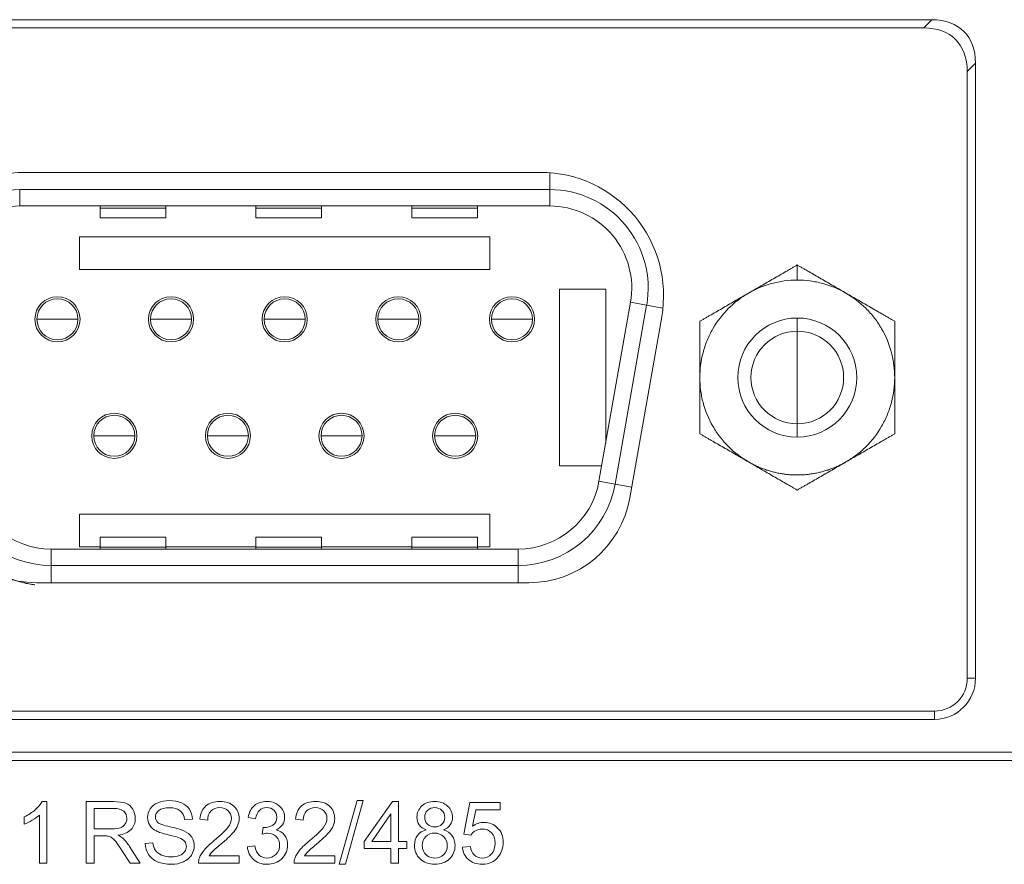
# Model space of a CAD drawing. Header units: millimetres. Extents: x 10908 to 11424, y -3584 to -2973.
# Tile 38 of 50: x 11250 to 11274, y -3509 to -3489. Entities that reach past the tile are written whole.
import ezdxf

# ---------------------------------------------------------------- set-up
doc = ezdxf.new("R2010")
doc.units = ezdxf.units.MM
doc.layers.add('1', color=7, linetype='Continuous', true_color=0xffffff)

msp = doc.modelspace()

# ---------------------------------------------------------------- linework, layer by layer
at = {"layer": '1', "color": 7, "linetype": 'Continuous', "lineweight": 18}
for p, q in [((11236.013, -3488.584), (11271.895, -3488.584)), ((11271.695, -3488.784), (11271.895, -3488.584)), ((11271.695, -3488.784), (11236.013, -3488.784)), ((11272.956, -3489.645), (11272.756, -3489.845)), ((11272.956, -3504.634), (11272.956, -3489.645)), ((11272.756, -3504.634), (11272.756, -3489.845)), ((11262.351, -3492.304), (11249.78, -3492.304)), ((11262.576, -3492.724), (11262.576, -3492.312)), ((11262.576, -3492.724), (11249.656, -3492.724)), ((11249.656, -3492.724), (11249.656, -3493.124)), ((11262.576, -3493.124), (11262.576, -3492.724)), ((11262.576, -3493.124), (11249.656, -3493.124)), ((11251.616, -3493.124), (11251.616, -3493.173)), ((11251.616, -3493.173), (11251.616, -3493.412)), ((11253.216, -3493.173), (11251.616, -3493.173)), ((11253.216, -3493.124), (11253.216, -3493.173)), ((11253.216, -3493.173), (11253.216, -3493.412)), ((11255.416, -3493.124), (11255.416, -3493.173)), ((11255.416, -3493.173), (11255.416, -3493.412)), ((11257.016, -3493.173), (11255.416, -3493.173)), ((11257.016, -3493.124), (11257.016, -3493.173)), ((11257.016, -3493.173), (11257.016, -3493.412)), ((11259.216, -3493.124), (11259.216, -3493.173)), ((11259.216, -3493.173), (11259.216, -3493.412)), ((11260.816, -3493.173), (11259.216, -3493.173)), ((11260.816, -3493.124), (11260.816, -3493.173)), ((11260.816, -3493.173), (11260.816, -3493.412)), ((11253.216, -3493.412), (11251.616, -3493.412)), ((11257.016, -3493.412), (11255.416, -3493.412)), ((11260.816, -3493.412), (11259.216, -3493.412)), ((11251.116, -3494.674), (11251.116, -3493.874)), ((11251.116, -3493.874), (11261.116, -3493.874)), ((11261.116, -3493.874), (11261.116, -3494.674)), ((11261.116, -3494.674), (11251.116, -3494.674)), ((11268.611, -3494.561), (11268.611, -3494.929)), ((11262.811, -3495.154), (11263.941, -3495.154)), ((11262.811, -3499.454), (11262.811, -3495.154)), ((11263.941, -3495.154), (11263.941, -3498.9)), ((11263.776, -3499.831), (11264.545, -3495.471)), ((11264.17, -3499.901), (11264.939, -3495.541)), ((11264.939, -3495.541), (11264.545, -3495.471)), ((11264.939, -3495.541), (11265.336, -3495.611)), ((11264.528, -3500.238), (11265.306, -3495.825)), ((11268.611, -3495.854), (11268.611, -3496.174)), ((11268.611, -3496.174), (11268.611, -3497.304)), ((11268.611, -3498.434), (11268.611, -3497.304)), ((11268.611, -3498.754), (11268.611, -3498.434)), ((11263.843, -3499.454), (11262.811, -3499.454)), ((11264.17, -3499.901), (11263.776, -3499.831)), ((11264.17, -3499.901), (11264.574, -3499.972)), ((11251.116, -3501.434), (11251.116, -3500.634)), ((11251.116, -3500.634), (11261.116, -3500.634)), ((11261.116, -3500.634), (11261.116, -3501.434)), ((11251.616, -3501.196), (11251.616, -3501.435)), ((11251.616, -3501.196), (11253.216, -3501.196)), ((11253.216, -3501.196), (11253.216, -3501.435)), ((11255.416, -3501.196), (11255.416, -3501.435)), ((11255.416, -3501.196), (11257.016, -3501.196)), ((11257.016, -3501.196), (11257.016, -3501.435)), ((11259.216, -3501.196), (11259.216, -3501.435)), ((11259.216, -3501.196), (11260.816, -3501.196)), ((11260.816, -3501.196), (11260.816, -3501.435)), ((11251.616, -3501.434), (11251.116, -3501.434)), ((11251.616, -3501.435), (11251.616, -3501.484)), ((11251.616, -3501.435), (11253.216, -3501.435)), ((11255.416, -3501.434), (11253.216, -3501.434)), ((11253.216, -3501.435), (11253.216, -3501.484)), ((11255.416, -3501.435), (11257.016, -3501.435)), ((11255.416, -3501.435), (11255.416, -3501.484)), ((11259.216, -3501.434), (11257.016, -3501.434)), ((11257.016, -3501.435), (11257.016, -3501.484)), ((11259.216, -3501.435), (11260.816, -3501.435)), ((11259.216, -3501.435), (11259.216, -3501.484)), ((11261.116, -3501.434), (11260.816, -3501.434)), ((11260.816, -3501.435), (11260.816, -3501.484)), ((11250.424, -3501.484), (11261.807, -3501.484)), ((11250.424, -3501.884), (11250.424, -3501.484)), ((11261.807, -3501.884), (11261.807, -3501.484)), ((11250.424, -3501.884), (11250.424, -3502.304)), ((11250.424, -3501.884), (11261.807, -3501.884)), ((11261.807, -3501.884), (11261.807, -3502.304)), ((11250.066, -3502.304), (11262.066, -3502.304)), ((11272.756, -3504.634), (11272.956, -3504.634)), ((11271.956, -3505.434), (11215.362, -3505.434)), ((11271.956, -3505.634), (11271.956, -3505.434)), ((11082.556, -3505.634), (11271.956, -3505.634)), ((11283.206, -3506.434), (11075.606, -3506.434)), ((11283.206, -3506.634), (11075.606, -3506.634)), ((11250.321, -3507.634), (11250.202, -3507.634)), ((11250.321, -3509.14), (11250.321, -3507.634)), ((11251.274, -3509.14), (11251.274, -3507.64)), ((11257.882, -3507.614), (11257.447, -3509.166)), ((11257.596, -3509.166), (11258.03, -3507.614)), ((11258.03, -3507.614), (11257.882, -3507.614)), ((11258.741, -3507.64), (11258.056, -3508.612)), ((11258.891, -3507.64), (11258.741, -3507.64)), ((11258.891, -3508.612), (11258.891, -3507.64)), ((11260.625, -3507.66), (11260.48, -3508.431)), ((11261.371, -3507.66), (11260.625, -3507.66)), ((11261.371, -3507.837), (11261.371, -3507.66)), ((11251.472, -3507.806), (11251.472, -3508.302)), ((11260.692, -3508.24), (11260.773, -3507.837)), ((11260.773, -3507.837), (11261.371, -3507.837)), ((11249.768, -3508.01), (11249.768, -3508.188)), ((11250.137, -3507.967), (11250.137, -3509.14)), ((11253.866, -3508.063), (11253.675, -3508.077)), ((11254.049, -3508.068), (11254.239, -3508.087)), ((11255.223, -3508.023), (11255.407, -3508.056)), ((11256.38, -3508.068), (11256.569, -3508.087)), ((11258.237, -3508.612), (11258.707, -3507.936)), ((11258.707, -3507.936), (11258.707, -3508.612)), ((11251.472, -3508.302), (11251.899, -3508.302)), ((11255.588, -3508.268), (11255.568, -3508.43)), ((11251.472, -3508.474), (11251.472, -3509.14)), ((11252.716, -3508.658), (11252.904, -3508.642)), ((11258.056, -3508.612), (11258.056, -3508.781)), ((11258.707, -3508.612), (11258.237, -3508.612)), ((11259.094, -3508.612), (11258.891, -3508.612)), ((11259.094, -3508.781), (11259.094, -3508.612)), ((11260.48, -3508.431), (11260.653, -3508.454)), ((11252.346, -3509.14), (11252.148, -3508.828)), ((11252.335, -3508.732), (11252.595, -3509.14)), ((11255.389, -3508.72), (11255.205, -3508.744)), ((11258.056, -3508.781), (11258.707, -3508.781)), ((11258.707, -3508.781), (11258.707, -3509.14)), ((11258.891, -3509.14), (11258.891, -3508.781)), ((11258.891, -3508.781), (11259.094, -3508.781)), ((11260.641, -3508.731), (11260.447, -3508.747)), ((11255.006, -3508.963), (11254.271, -3508.963)), ((11255.006, -3509.14), (11255.006, -3508.963)), ((11257.337, -3508.963), (11256.601, -3508.963)), ((11257.337, -3509.14), (11257.337, -3508.963)), ((11250.137, -3509.14), (11250.321, -3509.14)), ((11251.472, -3509.14), (11251.274, -3509.14)), ((11252.595, -3509.14), (11252.346, -3509.14)), ((11254.015, -3509.14), (11255.006, -3509.14)), ((11256.345, -3509.14), (11257.337, -3509.14)), ((11257.447, -3509.166), (11257.596, -3509.166)), ((11258.707, -3509.14), (11258.891, -3509.14))]:
    msp.add_line(p, q, dxfattribs=at)
for centre, radius, start, end in [((11249.78, -3495.304), 3, 90, 190), ((11262.351, -3495.304), 3, 350, 90), ((11249.656, -3495.124), 2.4, 90, 190), ((11262.576, -3495.124), 2.4, 350, 90), ((11249.656, -3495.124), 2, 90, 190), ((11262.576, -3495.124), 2, 350, 90), ((11250.576, -3495.884), 0.55, 0, 180), ((11250.576, -3495.884), 0.5, 360, 180), ((11253.346, -3495.884), 0.55, 0, 180), ((11253.346, -3495.884), 0.5, 360, 180), ((11256.116, -3495.884), 0.55, 0, 180), ((11256.116, -3495.884), 0.5, 360, 180), ((11258.886, -3495.884), 0.55, 0, 180), ((11258.886, -3495.884), 0.5, 360, 180), ((11261.656, -3495.884), 0.55, 0, 180), ((11261.656, -3495.884), 0.5, 360, 180), ((11250.576, -3495.884), 0.55, 180, 0), ((11250.576, -3495.884), 0.5, 180, 360), ((11253.346, -3495.884), 0.55, 180, 0), ((11253.346, -3495.884), 0.5, 180, 360), ((11256.116, -3495.884), 0.55, 180, 0), ((11256.116, -3495.884), 0.5, 180, 360), ((11258.886, -3495.884), 0.55, 180, 0), ((11258.886, -3495.884), 0.5, 180, 360), ((11261.656, -3495.884), 0.55, 180, 0), ((11261.656, -3495.884), 0.5, 180, 360), ((11268.611, -3497.304), 1.45, 90, 270), ((11268.611, -3497.304), 1.45, 270, 90), ((11268.611, -3497.304), 1.13, 90, 270), ((11268.611, -3497.304), 1.13, 270, 90), ((11251.961, -3498.724), 0.55, 0, 180), ((11251.961, -3498.724), 0.5, 360, 180), ((11254.731, -3498.724), 0.55, 0, 180), ((11254.731, -3498.724), 0.5, 360, 180), ((11257.501, -3498.724), 0.55, 0, 180), ((11257.501, -3498.724), 0.5, 360, 180), ((11260.271, -3498.724), 0.55, 0, 180), ((11260.271, -3498.724), 0.5, 360, 180), ((11251.961, -3498.724), 0.55, 180, 0), ((11251.961, -3498.724), 0.5, 180, 360), ((11254.731, -3498.724), 0.55, 180, 0), ((11254.731, -3498.724), 0.5, 180, 360), ((11257.501, -3498.724), 0.55, 180, 0), ((11257.501, -3498.724), 0.5, 180, 360), ((11260.271, -3498.724), 0.55, 180, 0), ((11260.271, -3498.724), 0.5, 180, 360), ((11250.424, -3499.484), 2.4, 190, 270), ((11250.424, -3499.484), 2, 190, 270), ((11261.807, -3499.484), 2, 270, 350), ((11261.807, -3499.484), 2.4, 270, 350), ((11250.066, -3499.804), 2.5, 190, 270), ((11262.066, -3499.804), 2.5, 270, 350), ((11271.956, -3504.634), 1, 270, 0), ((11271.956, -3504.634), 0.8, 270, 0)]:
    msp.add_arc(centre, radius, start, end, dxfattribs=at)
for centre in [(11270.835, -3490.705), (11270.635, -3490.905)]:
    msp.add_ellipse(centre, major_axis=(1.837, 1.837), ratio=0.57735, start_param=5.759587, end_param=6.806784, dxfattribs=at)
for points, knots in [([(11268.611, -3494.561), (11268.59, -3494.573), (11268.569, -3494.586), (11268.524, -3494.611), (11268.501, -3494.625), (11268.454, -3494.652), (11268.43, -3494.666), (11268.381, -3494.694), (11268.357, -3494.708), (11268.283, -3494.751), (11268.233, -3494.78), (11268.133, -3494.837), (11268.082, -3494.866), (11267.981, -3494.925), (11267.931, -3494.954), (11267.829, -3495.013), (11267.727, -3495.071), (11267.575, -3495.159), (11267.474, -3495.218), (11267.423, -3495.247)], [0, 0, 0, 0, 0.0625, 0.0625, 0.125, 0.125, 0.1875, 0.1875, 0.25, 0.25, 0.375, 0.375, 0.5, 0.5, 0.625, 0.625, 0.75, 0.875, 1, 1, 1, 1]), ([(11269.798, -3495.247), (11269.747, -3495.218), (11269.646, -3495.159), (11269.494, -3495.071), (11269.392, -3495.013), (11269.291, -3494.954), (11269.24, -3494.925), (11269.139, -3494.867), (11269.089, -3494.837), (11268.988, -3494.779), (11268.938, -3494.75), (11268.864, -3494.708), (11268.839, -3494.694), (11268.803, -3494.673), (11268.791, -3494.666), (11268.767, -3494.652), (11268.755, -3494.645), (11268.72, -3494.624), (11268.697, -3494.611), (11268.652, -3494.586), (11268.631, -3494.573), (11268.611, -3494.561)], [0, 0, 0, 0, 0.125, 0.25, 0.375, 0.375, 0.5, 0.5, 0.625, 0.625, 0.75, 0.75, 0.8125, 0.8125, 0.84375, 0.84375, 0.875, 0.875, 0.9375, 0.9375, 1, 1, 1, 1]), ([(11268.611, -3494.929), (11268.398, -3494.929), (11268.19, -3494.957), (11267.934, -3495.027), (11267.887, -3495.041), (11267.791, -3495.074), (11267.648, -3495.128), (11267.512, -3495.196), (11267.423, -3495.247)], [0, 0, 0, 0, 0.5, 0.5, 0.625, 0.625, 0.75, 1, 1, 1, 1]), ([(11269.798, -3495.247), (11269.621, -3495.145), (11269.433, -3495.067), (11269.186, -3494.999), (11269.133, -3494.986), (11269.03, -3494.966), (11268.875, -3494.939), (11268.717, -3494.929), (11268.611, -3494.929)], [0, 0, 0, 0, 0.5, 0.5, 0.625, 0.625, 0.75, 1, 1, 1, 1]), ([(11267.423, -3495.247), (11267.334, -3495.298), (11267.207, -3495.383), (11267.089, -3495.479), (11267.012, -3495.546), (11266.976, -3495.58), (11266.788, -3495.766), (11266.66, -3495.933), (11266.501, -3496.208), (11266.431, -3496.35), (11266.376, -3496.498), (11266.342, -3496.598), (11266.327, -3496.65), (11266.262, -3496.898), (11266.236, -3497.099), (11266.236, -3497.304)], [0, 0, 0, 0, 0.125, 0.1875, 0.1875, 0.25, 0.25, 0.5, 0.5, 0.625, 0.6875, 0.6875, 0.75, 0.75, 1, 1, 1, 1]), ([(11267.423, -3495.247), (11267.372, -3495.277), (11267.271, -3495.335), (11267.119, -3495.423), (11267.017, -3495.481), (11266.916, -3495.54), (11266.865, -3495.569), (11266.764, -3495.628), (11266.714, -3495.657), (11266.613, -3495.715), (11266.563, -3495.744), (11266.489, -3495.787), (11266.464, -3495.801), (11266.428, -3495.822), (11266.416, -3495.829), (11266.392, -3495.842), (11266.38, -3495.849), (11266.345, -3495.87), (11266.322, -3495.883), (11266.277, -3495.909), (11266.256, -3495.921), (11266.236, -3495.933)], [0, 0, 0, 0, 0.125, 0.25, 0.375, 0.375, 0.5, 0.5, 0.625, 0.625, 0.75, 0.75, 0.8125, 0.8125, 0.84375, 0.84375, 0.875, 0.875, 0.9375, 0.9375, 1, 1, 1, 1]), ([(11270.986, -3495.933), (11270.965, -3495.921), (11270.944, -3495.909), (11270.899, -3495.883), (11270.876, -3495.87), (11270.829, -3495.842), (11270.805, -3495.828), (11270.756, -3495.8), (11270.732, -3495.786), (11270.658, -3495.743), (11270.608, -3495.715), (11270.508, -3495.657), (11270.457, -3495.628), (11270.356, -3495.569), (11270.306, -3495.54), (11270.204, -3495.481), (11270.102, -3495.423), (11269.95, -3495.335), (11269.849, -3495.276), (11269.798, -3495.247)], [0, 0, 0, 0, 0.0625, 0.0625, 0.125, 0.125, 0.1875, 0.1875, 0.25, 0.25, 0.375, 0.375, 0.5, 0.5, 0.625, 0.625, 0.75, 0.875, 1, 1, 1, 1]), ([(11270.986, -3497.304), (11270.986, -3497.201), (11270.976, -3497.049), (11270.951, -3496.899), (11270.932, -3496.799), (11270.921, -3496.751), (11270.853, -3496.495), (11270.773, -3496.3), (11270.614, -3496.025), (11270.526, -3495.893), (11270.426, -3495.772), (11270.356, -3495.693), (11270.318, -3495.653), (11270.137, -3495.473), (11269.975, -3495.349), (11269.798, -3495.247)], [0, 0, 0, 0, 0.125, 0.1875, 0.1875, 0.25, 0.25, 0.5, 0.5, 0.625, 0.6875, 0.6875, 0.75, 0.75, 1, 1, 1, 1]), ([(11250.076, -3495.884), (11250.076, -3495.884), (11250.079, -3495.884), (11250.092, -3495.884), (11250.101, -3495.884), (11250.126, -3495.884), (11250.142, -3495.884), (11250.178, -3495.884), (11250.199, -3495.884), (11250.245, -3495.884), (11250.271, -3495.884), (11250.325, -3495.884), (11250.354, -3495.884), (11250.414, -3495.884), (11250.446, -3495.884), (11250.51, -3495.884), (11250.543, -3495.884), (11250.576, -3495.884)], [0, 0, 0, 0, 0.124597, 0.124597, 0.249654, 0.249654, 0.374712, 0.374712, 0.49977, 0.49977, 0.624827, 0.624827, 0.749885, 0.749885, 0.874942, 0.874942, 1, 1, 1, 1]), ([(11250.576, -3495.884), (11250.608, -3495.884), (11250.641, -3495.884), (11250.705, -3495.884), (11250.737, -3495.884), (11250.797, -3495.884), (11250.826, -3495.884), (11250.881, -3495.884), (11250.906, -3495.884), (11250.952, -3495.884), (11250.973, -3495.884), (11251.009, -3495.884), (11251.025, -3495.884), (11251.05, -3495.884), (11251.06, -3495.884), (11251.072, -3495.884), (11251.075, -3495.884), (11251.076, -3495.884)], [0, 0, 0, 0, 0.125156, 0.125156, 0.250311, 0.250311, 0.375467, 0.375467, 0.500622, 0.500622, 0.625778, 0.625778, 0.750933, 0.750933, 0.876089, 0.876089, 1, 1, 1, 1]), ([(11252.846, -3495.884), (11252.846, -3495.884), (11252.849, -3495.884), (11252.862, -3495.884), (11252.871, -3495.884), (11252.896, -3495.884), (11252.912, -3495.884), (11252.948, -3495.884), (11252.969, -3495.884), (11253.015, -3495.884), (11253.041, -3495.884), (11253.095, -3495.884), (11253.124, -3495.884), (11253.184, -3495.884), (11253.216, -3495.884), (11253.28, -3495.884), (11253.313, -3495.884), (11253.346, -3495.884)], [0, 0, 0, 0, 0.124597, 0.124597, 0.249654, 0.249654, 0.374712, 0.374712, 0.49977, 0.49977, 0.624827, 0.624827, 0.749885, 0.749885, 0.874942, 0.874942, 1, 1, 1, 1]), ([(11253.346, -3495.884), (11253.378, -3495.884), (11253.411, -3495.884), (11253.475, -3495.884), (11253.507, -3495.884), (11253.567, -3495.884), (11253.596, -3495.884), (11253.651, -3495.884), (11253.676, -3495.884), (11253.722, -3495.884), (11253.743, -3495.884), (11253.779, -3495.884), (11253.795, -3495.884), (11253.82, -3495.884), (11253.83, -3495.884), (11253.842, -3495.884), (11253.845, -3495.884), (11253.846, -3495.884)], [0, 0, 0, 0, 0.125156, 0.125156, 0.250311, 0.250311, 0.375467, 0.375467, 0.500622, 0.500622, 0.625778, 0.625778, 0.750933, 0.750933, 0.876089, 0.876089, 1, 1, 1, 1]), ([(11255.616, -3495.884), (11255.616, -3495.884), (11255.619, -3495.884), (11255.632, -3495.884), (11255.641, -3495.884), (11255.666, -3495.884), (11255.682, -3495.884), (11255.718, -3495.884), (11255.739, -3495.884), (11255.785, -3495.884), (11255.811, -3495.884), (11255.865, -3495.884), (11255.894, -3495.884), (11255.954, -3495.884), (11255.986, -3495.884), (11256.05, -3495.884), (11256.083, -3495.884), (11256.116, -3495.884)], [0, 0, 0, 0, 0.124597, 0.124597, 0.249654, 0.249654, 0.374712, 0.374712, 0.49977, 0.49977, 0.624827, 0.624827, 0.749885, 0.749885, 0.874942, 0.874942, 1, 1, 1, 1]), ([(11256.116, -3495.884), (11256.148, -3495.884), (11256.181, -3495.884), (11256.245, -3495.884), (11256.277, -3495.884), (11256.337, -3495.884), (11256.366, -3495.884), (11256.421, -3495.884), (11256.446, -3495.884), (11256.492, -3495.884), (11256.513, -3495.884), (11256.549, -3495.884), (11256.565, -3495.884), (11256.59, -3495.884), (11256.6, -3495.884), (11256.612, -3495.884), (11256.615, -3495.884), (11256.616, -3495.884)], [0, 0, 0, 0, 0.125156, 0.125156, 0.250311, 0.250311, 0.375467, 0.375467, 0.500622, 0.500622, 0.625778, 0.625778, 0.750933, 0.750933, 0.876089, 0.876089, 1, 1, 1, 1]), ([(11258.386, -3495.884), (11258.386, -3495.884), (11258.389, -3495.884), (11258.402, -3495.884), (11258.411, -3495.884), (11258.436, -3495.884), (11258.452, -3495.884), (11258.488, -3495.884), (11258.509, -3495.884), (11258.555, -3495.884), (11258.581, -3495.884), (11258.635, -3495.884), (11258.664, -3495.884), (11258.724, -3495.884), (11258.756, -3495.884), (11258.82, -3495.884), (11258.853, -3495.884), (11258.886, -3495.884)], [0, 0, 0, 0, 0.124597, 0.124597, 0.249654, 0.249654, 0.374712, 0.374712, 0.49977, 0.49977, 0.624827, 0.624827, 0.749885, 0.749885, 0.874942, 0.874942, 1, 1, 1, 1]), ([(11258.886, -3495.884), (11258.918, -3495.884), (11258.951, -3495.884), (11259.015, -3495.884), (11259.047, -3495.884), (11259.107, -3495.884), (11259.136, -3495.884), (11259.191, -3495.884), (11259.216, -3495.884), (11259.262, -3495.884), (11259.283, -3495.884), (11259.319, -3495.884), (11259.335, -3495.884), (11259.36, -3495.884), (11259.37, -3495.884), (11259.382, -3495.884), (11259.385, -3495.884), (11259.386, -3495.884)], [0, 0, 0, 0, 0.125156, 0.125156, 0.250311, 0.250311, 0.375467, 0.375467, 0.500622, 0.500622, 0.625778, 0.625778, 0.750933, 0.750933, 0.876089, 0.876089, 1, 1, 1, 1]), ([(11261.156, -3495.884), (11261.156, -3495.884), (11261.159, -3495.884), (11261.172, -3495.884), (11261.181, -3495.884), (11261.206, -3495.884), (11261.222, -3495.884), (11261.258, -3495.884), (11261.279, -3495.884), (11261.325, -3495.884), (11261.351, -3495.884), (11261.405, -3495.884), (11261.434, -3495.884), (11261.494, -3495.884), (11261.526, -3495.884), (11261.59, -3495.884), (11261.623, -3495.884), (11261.656, -3495.884)], [0, 0, 0, 0, 0.124597, 0.124597, 0.249654, 0.249654, 0.374712, 0.374712, 0.49977, 0.49977, 0.624827, 0.624827, 0.749885, 0.749885, 0.874942, 0.874942, 1, 1, 1, 1]), ([(11261.656, -3495.884), (11261.688, -3495.884), (11261.721, -3495.884), (11261.785, -3495.884), (11261.817, -3495.884), (11261.877, -3495.884), (11261.906, -3495.884), (11261.961, -3495.884), (11261.986, -3495.884), (11262.032, -3495.884), (11262.053, -3495.884), (11262.089, -3495.884), (11262.105, -3495.884), (11262.13, -3495.884), (11262.14, -3495.884), (11262.152, -3495.884), (11262.155, -3495.884), (11262.156, -3495.884)], [0, 0, 0, 0, 0.125156, 0.125156, 0.250311, 0.250311, 0.375467, 0.375467, 0.500622, 0.500622, 0.625778, 0.625778, 0.750933, 0.750933, 0.876089, 0.876089, 1, 1, 1, 1]), ([(11266.236, -3495.933), (11266.236, -3495.956), (11266.236, -3495.981), (11266.236, -3496.032), (11266.236, -3496.059), (11266.236, -3496.113), (11266.236, -3496.141), (11266.236, -3496.198), (11266.236, -3496.226), (11266.236, -3496.311), (11266.236, -3496.369), (11266.236, -3496.484), (11266.236, -3496.542), (11266.236, -3496.659), (11266.236, -3496.718), (11266.236, -3496.835), (11266.236, -3496.952), (11266.236, -3497.128), (11266.236, -3497.246), (11266.236, -3497.304)], [0, 0, 0, 0, 0.0625, 0.0625, 0.125, 0.125, 0.1875, 0.1875, 0.25, 0.25, 0.375, 0.375, 0.5, 0.5, 0.625, 0.625, 0.75, 0.875, 1, 1, 1, 1]), ([(11270.986, -3497.304), (11270.986, -3497.245), (11270.986, -3497.128), (11270.986, -3496.952), (11270.986, -3496.835), (11270.986, -3496.718), (11270.986, -3496.66), (11270.986, -3496.543), (11270.986, -3496.485), (11270.986, -3496.368), (11270.986, -3496.31), (11270.986, -3496.225), (11270.986, -3496.197), (11270.986, -3496.155), (11270.986, -3496.141), (11270.986, -3496.113), (11270.986, -3496.099), (11270.986, -3496.059), (11270.986, -3496.032), (11270.986, -3495.981), (11270.986, -3495.956), (11270.986, -3495.933)], [0, 0, 0, 0, 0.125, 0.25, 0.375, 0.375, 0.5, 0.5, 0.625, 0.625, 0.75, 0.75, 0.8125, 0.8125, 0.84375, 0.84375, 0.875, 0.875, 0.9375, 0.9375, 1, 1, 1, 1]), ([(11266.236, -3497.304), (11266.236, -3497.363), (11266.236, -3497.48), (11266.236, -3497.655), (11266.236, -3497.773), (11266.236, -3497.89), (11266.236, -3497.948), (11266.236, -3498.065), (11266.236, -3498.123), (11266.236, -3498.24), (11266.236, -3498.298), (11266.236, -3498.383), (11266.236, -3498.411), (11266.236, -3498.453), (11266.236, -3498.467), (11266.236, -3498.495), (11266.236, -3498.508), (11266.236, -3498.549), (11266.236, -3498.576), (11266.236, -3498.627), (11266.236, -3498.652), (11266.236, -3498.675)], [0, 0, 0, 0, 0.125, 0.25, 0.375, 0.375, 0.5, 0.5, 0.625, 0.625, 0.75, 0.75, 0.8125, 0.8125, 0.84375, 0.84375, 0.875, 0.875, 0.9375, 0.9375, 1, 1, 1, 1]), ([(11266.236, -3497.304), (11266.236, -3497.406), (11266.245, -3497.559), (11266.27, -3497.709), (11266.289, -3497.809), (11266.3, -3497.857), (11266.368, -3498.113), (11266.448, -3498.308), (11266.607, -3498.583), (11266.695, -3498.714), (11266.795, -3498.836), (11266.865, -3498.915), (11266.903, -3498.955), (11267.084, -3499.135), (11267.246, -3499.258), (11267.423, -3499.361)], [0, 0, 0, 0, 0.125, 0.1875, 0.1875, 0.25, 0.25, 0.5, 0.5, 0.625, 0.6875, 0.6875, 0.75, 0.75, 1, 1, 1, 1]), ([(11269.798, -3499.361), (11269.887, -3499.31), (11270.014, -3499.225), (11270.132, -3499.129), (11270.208, -3499.062), (11270.245, -3499.028), (11270.433, -3498.842), (11270.561, -3498.675), (11270.72, -3498.4), (11270.79, -3498.258), (11270.845, -3498.11), (11270.879, -3498.01), (11270.894, -3497.957), (11270.96, -3497.71), (11270.986, -3497.509), (11270.986, -3497.304)], [0, 0, 0, 0, 0.125, 0.1875, 0.1875, 0.25, 0.25, 0.5, 0.5, 0.625, 0.6875, 0.6875, 0.75, 0.75, 1, 1, 1, 1]), ([(11270.986, -3498.675), (11270.986, -3498.652), (11270.986, -3498.627), (11270.986, -3498.575), (11270.986, -3498.549), (11270.986, -3498.494), (11270.986, -3498.466), (11270.986, -3498.41), (11270.986, -3498.382), (11270.986, -3498.297), (11270.986, -3498.239), (11270.986, -3498.124), (11270.986, -3498.065), (11270.986, -3497.949), (11270.986, -3497.89), (11270.986, -3497.773), (11270.986, -3497.655), (11270.986, -3497.48), (11270.986, -3497.362), (11270.986, -3497.304)], [0, 0, 0, 0, 0.0625, 0.0625, 0.125, 0.125, 0.1875, 0.1875, 0.25, 0.25, 0.375, 0.375, 0.5, 0.5, 0.625, 0.625, 0.75, 0.875, 1, 1, 1, 1]), ([(11251.461, -3498.724), (11251.461, -3498.724), (11251.464, -3498.724), (11251.477, -3498.724), (11251.486, -3498.724), (11251.511, -3498.724), (11251.527, -3498.724), (11251.563, -3498.724), (11251.584, -3498.724), (11251.63, -3498.724), (11251.656, -3498.724), (11251.71, -3498.724), (11251.739, -3498.724), (11251.799, -3498.724), (11251.831, -3498.724), (11251.895, -3498.724), (11251.928, -3498.724), (11251.961, -3498.724)], [0, 0, 0, 0, 0.124597, 0.124597, 0.249654, 0.249654, 0.374712, 0.374712, 0.49977, 0.49977, 0.624827, 0.624827, 0.749885, 0.749885, 0.874942, 0.874942, 1, 1, 1, 1]), ([(11251.961, -3498.724), (11251.993, -3498.724), (11252.026, -3498.724), (11252.09, -3498.724), (11252.122, -3498.724), (11252.182, -3498.724), (11252.211, -3498.724), (11252.266, -3498.724), (11252.291, -3498.724), (11252.337, -3498.724), (11252.358, -3498.724), (11252.394, -3498.724), (11252.41, -3498.724), (11252.435, -3498.724), (11252.445, -3498.724), (11252.457, -3498.724), (11252.46, -3498.724), (11252.461, -3498.724)], [0, 0, 0, 0, 0.125156, 0.125156, 0.250311, 0.250311, 0.375467, 0.375467, 0.500622, 0.500622, 0.625778, 0.625778, 0.750933, 0.750933, 0.876089, 0.876089, 1, 1, 1, 1]), ([(11254.231, -3498.724), (11254.231, -3498.724), (11254.234, -3498.724), (11254.247, -3498.724), (11254.256, -3498.724), (11254.281, -3498.724), (11254.297, -3498.724), (11254.333, -3498.724), (11254.354, -3498.724), (11254.4, -3498.724), (11254.426, -3498.724), (11254.48, -3498.724), (11254.509, -3498.724), (11254.569, -3498.724), (11254.601, -3498.724), (11254.665, -3498.724), (11254.698, -3498.724), (11254.731, -3498.724)], [0, 0, 0, 0, 0.124597, 0.124597, 0.249654, 0.249654, 0.374712, 0.374712, 0.49977, 0.49977, 0.624827, 0.624827, 0.749885, 0.749885, 0.874942, 0.874942, 1, 1, 1, 1]), ([(11254.731, -3498.724), (11254.763, -3498.724), (11254.796, -3498.724), (11254.86, -3498.724), (11254.892, -3498.724), (11254.952, -3498.724), (11254.981, -3498.724), (11255.036, -3498.724), (11255.061, -3498.724), (11255.107, -3498.724), (11255.128, -3498.724), (11255.164, -3498.724), (11255.18, -3498.724), (11255.205, -3498.724), (11255.215, -3498.724), (11255.227, -3498.724), (11255.23, -3498.724), (11255.231, -3498.724)], [0, 0, 0, 0, 0.125156, 0.125156, 0.250311, 0.250311, 0.375467, 0.375467, 0.500622, 0.500622, 0.625778, 0.625778, 0.750933, 0.750933, 0.876089, 0.876089, 1, 1, 1, 1]), ([(11257.001, -3498.724), (11257.001, -3498.724), (11257.004, -3498.724), (11257.017, -3498.724), (11257.026, -3498.724), (11257.051, -3498.724), (11257.067, -3498.724), (11257.103, -3498.724), (11257.124, -3498.724), (11257.17, -3498.724), (11257.196, -3498.724), (11257.25, -3498.724), (11257.279, -3498.724), (11257.339, -3498.724), (11257.371, -3498.724), (11257.435, -3498.724), (11257.468, -3498.724), (11257.501, -3498.724)], [0, 0, 0, 0, 0.124597, 0.124597, 0.249654, 0.249654, 0.374712, 0.374712, 0.49977, 0.49977, 0.624827, 0.624827, 0.749885, 0.749885, 0.874942, 0.874942, 1, 1, 1, 1]), ([(11257.501, -3498.724), (11257.533, -3498.724), (11257.566, -3498.724), (11257.63, -3498.724), (11257.662, -3498.724), (11257.722, -3498.724), (11257.751, -3498.724), (11257.806, -3498.724), (11257.831, -3498.724), (11257.877, -3498.724), (11257.898, -3498.724), (11257.934, -3498.724), (11257.95, -3498.724), (11257.975, -3498.724), (11257.985, -3498.724), (11257.997, -3498.724), (11258, -3498.724), (11258.001, -3498.724)], [0, 0, 0, 0, 0.125156, 0.125156, 0.250311, 0.250311, 0.375467, 0.375467, 0.500622, 0.500622, 0.625778, 0.625778, 0.750933, 0.750933, 0.876089, 0.876089, 1, 1, 1, 1]), ([(11259.771, -3498.724), (11259.771, -3498.724), (11259.774, -3498.724), (11259.787, -3498.724), (11259.796, -3498.724), (11259.821, -3498.724), (11259.837, -3498.724), (11259.873, -3498.724), (11259.894, -3498.724), (11259.94, -3498.724), (11259.966, -3498.724), (11260.02, -3498.724), (11260.049, -3498.724), (11260.109, -3498.724), (11260.141, -3498.724), (11260.205, -3498.724), (11260.238, -3498.724), (11260.271, -3498.724)], [0, 0, 0, 0, 0.124597, 0.124597, 0.249654, 0.249654, 0.374712, 0.374712, 0.49977, 0.49977, 0.624827, 0.624827, 0.749885, 0.749885, 0.874942, 0.874942, 1, 1, 1, 1]), ([(11260.271, -3498.724), (11260.303, -3498.724), (11260.336, -3498.724), (11260.4, -3498.724), (11260.432, -3498.724), (11260.492, -3498.724), (11260.521, -3498.724), (11260.576, -3498.724), (11260.601, -3498.724), (11260.647, -3498.724), (11260.668, -3498.724), (11260.704, -3498.724), (11260.72, -3498.724), (11260.745, -3498.724), (11260.755, -3498.724), (11260.767, -3498.724), (11260.77, -3498.724), (11260.771, -3498.724)], [0, 0, 0, 0, 0.125156, 0.125156, 0.250311, 0.250311, 0.375467, 0.375467, 0.500622, 0.500622, 0.625778, 0.625778, 0.750933, 0.750933, 0.876089, 0.876089, 1, 1, 1, 1]), ([(11266.236, -3498.675), (11266.256, -3498.687), (11266.277, -3498.699), (11266.322, -3498.725), (11266.345, -3498.738), (11266.392, -3498.765), (11266.416, -3498.779), (11266.465, -3498.808), (11266.489, -3498.822), (11266.563, -3498.864), (11266.613, -3498.893), (11266.713, -3498.951), (11266.764, -3498.98), (11266.865, -3499.038), (11266.915, -3499.068), (11267.017, -3499.126), (11267.118, -3499.185), (11267.271, -3499.273), (11267.372, -3499.331), (11267.423, -3499.361)], [0, 0, 0, 0, 0.0625, 0.0625, 0.125, 0.125, 0.1875, 0.1875, 0.25, 0.25, 0.375, 0.375, 0.5, 0.5, 0.625, 0.625, 0.75, 0.875, 1, 1, 1, 1]), ([(11269.798, -3499.361), (11269.849, -3499.331), (11269.95, -3499.273), (11270.102, -3499.185), (11270.204, -3499.127), (11270.305, -3499.068), (11270.356, -3499.039), (11270.457, -3498.98), (11270.507, -3498.951), (11270.608, -3498.893), (11270.658, -3498.864), (11270.732, -3498.821), (11270.757, -3498.807), (11270.793, -3498.786), (11270.805, -3498.779), (11270.829, -3498.765), (11270.841, -3498.759), (11270.877, -3498.738), (11270.899, -3498.725), (11270.944, -3498.699), (11270.965, -3498.687), (11270.986, -3498.675)], [0, 0, 0, 0, 0.125, 0.25, 0.375, 0.375, 0.5, 0.5, 0.625, 0.625, 0.75, 0.75, 0.8125, 0.8125, 0.84375, 0.84375, 0.875, 0.875, 0.9375, 0.9375, 1, 1, 1, 1]), ([(11268.611, -3500.046), (11268.59, -3500.035), (11268.569, -3500.022), (11268.524, -3499.996), (11268.501, -3499.983), (11268.454, -3499.956), (11268.43, -3499.942), (11268.381, -3499.914), (11268.357, -3499.9), (11268.283, -3499.857), (11268.233, -3499.828), (11268.133, -3499.771), (11268.083, -3499.742), (11267.981, -3499.683), (11267.931, -3499.654), (11267.829, -3499.595), (11267.728, -3499.537), (11267.575, -3499.449), (11267.474, -3499.39), (11267.423, -3499.361)], [0, 0, 0, 0, 0.0625, 0.0625, 0.125, 0.125, 0.1875, 0.1875, 0.25, 0.25, 0.375, 0.375, 0.5, 0.5, 0.625, 0.625, 0.75, 0.875, 1, 1, 1, 1]), ([(11269.798, -3499.361), (11269.747, -3499.39), (11269.646, -3499.449), (11269.494, -3499.536), (11269.392, -3499.595), (11269.291, -3499.653), (11269.24, -3499.683), (11269.139, -3499.741), (11269.089, -3499.77), (11268.988, -3499.829), (11268.938, -3499.857), (11268.864, -3499.9), (11268.839, -3499.914), (11268.803, -3499.935), (11268.791, -3499.942), (11268.767, -3499.956), (11268.755, -3499.963), (11268.72, -3499.983), (11268.697, -3499.997), (11268.652, -3500.022), (11268.631, -3500.035), (11268.611, -3500.046)], [0, 0, 0, 0, 0.125, 0.25, 0.375, 0.375, 0.5, 0.5, 0.625, 0.625, 0.75, 0.75, 0.8125, 0.8125, 0.84375, 0.84375, 0.875, 0.875, 0.9375, 0.9375, 1, 1, 1, 1]), ([(11250.027, -3502.357), (11249.997, -3502.353), (11249.886, -3502.336), (11249.737, -3502.304), (11249.599, -3502.265), (11249.54, -3502.246), (11249.501, -3502.233), (11249.483, -3502.227), (11249.131, -3502.103), (11248.83, -3501.931), (11248.426, -3501.592), (11248.242, -3501.408), (11248.059, -3501.166), (11247.975, -3501.038), (11247.941, -3500.982), (11247.919, -3500.944), (11247.907, -3500.924), (11247.735, -3500.619), (11247.626, -3500.313), (11247.568, -3499.987)], [0, 0, 0, 0, 0.026104, 0.095668, 0.13045, 0.147841, 0.147841, 0.165232, 0.165232, 0.443488, 0.443488, 0.582616, 0.65218, 0.686962, 0.704353, 0.704353, 0.721744, 0.721744, 1, 1, 1, 1]), ([(11251.274, -3507.64), (11251.495, -3507.64), (11251.717, -3507.64), (11252.072, -3507.64), (11252.174, -3507.654), (11252.244, -3507.68)], [0, 0, 0, 0, 0.62419, 0.62419, 1, 1, 1, 1]), ([(11252.838, -3507.815), (11252.881, -3507.75), (11252.944, -3507.7), (11253.109, -3507.632), (11253.201, -3507.614), (11253.413, -3507.614), (11253.511, -3507.632), (11253.596, -3507.668)], [0, 0, 0, 0, 0.323133, 0.323133, 0.646267, 0.646267, 1, 1, 1, 1]), ([(11254.845, -3508.411), (11254.902, -3508.347), (11254.943, -3508.286), (11254.992, -3508.17), (11255.004, -3508.111), (11255.004, -3507.932), (11254.962, -3507.833), (11254.794, -3507.674), (11254.68, -3507.634), (11254.394, -3507.634), (11254.28, -3507.671), (11254.196, -3507.745)], [0, 0, 0, 0, 0.127463, 0.127463, 0.254927, 0.254927, 0.504171, 0.504171, 0.753415, 0.753415, 1, 1, 1, 1]), ([(11255.901, -3507.687), (11255.832, -3507.652), (11255.756, -3507.634), (11255.556, -3507.634), (11255.456, -3507.668), (11255.297, -3507.804), (11255.246, -3507.899), (11255.223, -3508.023)], [0, 0, 0, 0, 0.257212, 0.257212, 0.628606, 0.628606, 1, 1, 1, 1]), ([(11257.176, -3508.411), (11257.233, -3508.347), (11257.274, -3508.286), (11257.323, -3508.17), (11257.335, -3508.111), (11257.335, -3507.932), (11257.293, -3507.833), (11257.125, -3507.674), (11257.011, -3507.634), (11256.725, -3507.634), (11256.611, -3507.671), (11256.526, -3507.745)], [0, 0, 0, 0, 0.127463, 0.127463, 0.254927, 0.254927, 0.504171, 0.504171, 0.753415, 0.753415, 1, 1, 1, 1]), ([(11260.087, -3507.748), (11260.007, -3507.672), (11259.902, -3507.634), (11259.641, -3507.634), (11259.536, -3507.671), (11259.379, -3507.82), (11259.34, -3507.912), (11259.34, -3508.093), (11259.359, -3508.155), (11259.396, -3508.207)], [0, 0, 0, 0, 0.275454, 0.275454, 0.548492, 0.548492, 0.820162, 0.820162, 1, 1, 1, 1]), ([(11252.228, -3508.184), (11252.255, -3508.143), (11252.268, -3508.098), (11252.268, -3507.979), (11252.242, -3507.92), (11252.14, -3507.829), (11252.058, -3507.806), (11251.789, -3507.806), (11251.631, -3507.806), (11251.472, -3507.806)], [0, 0, 0, 0, 0.165999, 0.165999, 0.409728, 0.409728, 0.653457, 0.653457, 1, 1, 1, 1]), ([(11252.411, -3507.823), (11252.452, -3507.891), (11252.473, -3507.967), (11252.473, -3508.156), (11252.439, -3508.246), (11252.369, -3508.319)], [0, 0, 0, 0, 0.436992, 0.436992, 1, 1, 1, 1]), ([(11252.987, -3508.354), (11252.915, -3508.317), (11252.862, -3508.27), (11252.791, -3508.159), (11252.774, -3508.097), (11252.774, -3507.952), (11252.795, -3507.881), (11252.838, -3507.815)], [0, 0, 0, 0, 0.321942, 0.321942, 0.643885, 0.643885, 1, 1, 1, 1]), ([(11253.048, -3507.855), (11252.993, -3507.899), (11252.965, -3507.952), (11252.965, -3508.068), (11252.985, -3508.113), (11253.062, -3508.182), (11253.161, -3508.218), (11253.484, -3508.291), (11253.595, -3508.323), (11253.742, -3508.39), (11253.807, -3508.441), (11253.848, -3508.503)], [0, 0, 0, 0, 0.207654, 0.207654, 0.387109, 0.387109, 0.564699, 0.564699, 0.742692, 0.742692, 1, 1, 1, 1]), ([(11253.571, -3507.862), (11253.512, -3507.814), (11253.425, -3507.789), (11253.19, -3507.789), (11253.102, -3507.812), (11253.048, -3507.855)], [0, 0, 0, 0, 0.489396, 0.489396, 1, 1, 1, 1]), ([(11254.32, -3507.866), (11254.373, -3507.813), (11254.444, -3507.786), (11254.616, -3507.786), (11254.685, -3507.812), (11254.737, -3507.862)], [0, 0, 0, 0, 0.515556, 0.515556, 1, 1, 1, 1]), ([(11254.737, -3507.862), (11254.789, -3507.912), (11254.815, -3507.973), (11254.815, -3508.116), (11254.786, -3508.19), (11254.729, -3508.268)], [0, 0, 0, 0, 0.513441, 0.513441, 1, 1, 1, 1]), ([(11255.407, -3508.056), (11255.421, -3507.965), (11255.452, -3507.898), (11255.547, -3507.808), (11255.607, -3507.786), (11255.751, -3507.786), (11255.81, -3507.807), (11255.901, -3507.896), (11255.924, -3507.952), (11255.924, -3508.105), (11255.893, -3508.168), (11255.83, -3508.209)], [0, 0, 0, 0, 0.188172, 0.188172, 0.377905, 0.377905, 0.568652, 0.568652, 0.759399, 0.759399, 1, 1, 1, 1]), ([(11256.061, -3508.201), (11256.096, -3508.148), (11256.113, -3508.089), (11256.113, -3507.956), (11256.095, -3507.891), (11256.059, -3507.83)], [0, 0, 0, 0, 0.487032, 0.487032, 1, 1, 1, 1]), ([(11256.65, -3507.866), (11256.704, -3507.813), (11256.774, -3507.786), (11256.947, -3507.786), (11257.015, -3507.812), (11257.068, -3507.862)], [0, 0, 0, 0, 0.515556, 0.515556, 1, 1, 1, 1]), ([(11257.068, -3507.862), (11257.12, -3507.912), (11257.146, -3507.973), (11257.146, -3508.116), (11257.117, -3508.19), (11257.06, -3508.268)], [0, 0, 0, 0, 0.513441, 0.513441, 1, 1, 1, 1]), ([(11259.597, -3508.188), (11259.551, -3508.144), (11259.528, -3508.086), (11259.528, -3507.952), (11259.552, -3507.898), (11259.598, -3507.853)], [0, 0, 0, 0, 0.530086, 0.530086, 1, 1, 1, 1]), ([(11259.598, -3507.853), (11259.644, -3507.808), (11259.703, -3507.786), (11259.843, -3507.786), (11259.901, -3507.809), (11259.947, -3507.855)], [0, 0, 0, 0, 0.50411, 0.50411, 1, 1, 1, 1]), ([(11259.947, -3507.855), (11259.994, -3507.901), (11260.018, -3507.957), (11260.018, -3508.09), (11259.995, -3508.144), (11259.95, -3508.189)], [0, 0, 0, 0, 0.510145, 0.510145, 1, 1, 1, 1]), ([(11260.152, -3508.208), (11260.189, -3508.156), (11260.207, -3508.096), (11260.207, -3507.917), (11260.167, -3507.824), (11260.087, -3507.748)], [0, 0, 0, 0, 0.390558, 0.390558, 1, 1, 1, 1]), ([(11261.307, -3508.282), (11261.217, -3508.191), (11261.106, -3508.145), (11260.876, -3508.145), (11260.782, -3508.177), (11260.692, -3508.24)], [0, 0, 0, 0, 0.569282, 0.569282, 1, 1, 1, 1]), ([(11253.543, -3508.521), (11253.503, -3508.505), (11253.414, -3508.481), (11253.138, -3508.415), (11253.042, -3508.384), (11252.987, -3508.354)], [0, 0, 0, 0, 0.5, 0.5, 1, 1, 1, 1]), ([(11254.729, -3508.268), (11254.672, -3508.346), (11254.561, -3508.452), (11254.294, -3508.672), (11254.213, -3508.747), (11254.102, -3508.878), (11254.061, -3508.945), (11254.036, -3509.012)], [0, 0, 0, 0, 0.437773, 0.437773, 0.718887, 0.718887, 1, 1, 1, 1]), ([(11255.568, -3508.43), (11255.62, -3508.416), (11255.663, -3508.409), (11255.783, -3508.409), (11255.853, -3508.437), (11255.964, -3508.547), (11255.992, -3508.617), (11255.992, -3508.79), (11255.962, -3508.864), (11255.842, -3508.984), (11255.769, -3509.014), (11255.609, -3509.014), (11255.548, -3508.991), (11255.497, -3508.945)], [0, 0, 0, 0, 0.075717, 0.075717, 0.260432, 0.260432, 0.445148, 0.445148, 0.639099, 0.639099, 0.834298, 0.834298, 1, 1, 1, 1]), ([(11255.83, -3508.209), (11255.767, -3508.25), (11255.696, -3508.271), (11255.61, -3508.271), (11255.601, -3508.27), (11255.588, -3508.268)], [0, 0, 0, 0, 0.910714, 0.910714, 1, 1, 1, 1]), ([(11256.044, -3509.03), (11256.139, -3508.939), (11256.187, -3508.828), (11256.187, -3508.6), (11256.162, -3508.52), (11256.064, -3508.391), (11255.995, -3508.348), (11255.907, -3508.328)], [0, 0, 0, 0, 0.404255, 0.404255, 0.702128, 0.702128, 1, 1, 1, 1]), ([(11257.06, -3508.268), (11257.002, -3508.346), (11256.892, -3508.452), (11256.624, -3508.672), (11256.544, -3508.747), (11256.432, -3508.878), (11256.392, -3508.945), (11256.367, -3509.012)], [0, 0, 0, 0, 0.437773, 0.437773, 0.718887, 0.718887, 1, 1, 1, 1]), ([(11259.554, -3508.492), (11259.612, -3508.435), (11259.683, -3508.406), (11259.859, -3508.406), (11259.932, -3508.436), (11260.051, -3508.551), (11260.08, -3508.625), (11260.08, -3508.801), (11260.051, -3508.873), (11259.994, -3508.929)], [0, 0, 0, 0, 0.246725, 0.246725, 0.498908, 0.498908, 0.751092, 0.751092, 1, 1, 1, 1]), ([(11259.95, -3508.189), (11259.904, -3508.234), (11259.846, -3508.256), (11259.702, -3508.256), (11259.643, -3508.234), (11259.597, -3508.188)], [0, 0, 0, 0, 0.493333, 0.493333, 1, 1, 1, 1]), ([(11260.766, -3508.349), (11260.813, -3508.322), (11260.867, -3508.308), (11261.021, -3508.308), (11261.099, -3508.338), (11261.217, -3508.46), (11261.246, -3508.543), (11261.246, -3508.759), (11261.216, -3508.847), (11261.093, -3508.981), (11261.018, -3509.014), (11260.856, -3509.014), (11260.793, -3508.99), (11260.741, -3508.943)], [0, 0, 0, 0, 0.111676, 0.111676, 0.290357, 0.290357, 0.467896, 0.467896, 0.655841, 0.655841, 0.843786, 0.843786, 1, 1, 1, 1]), ([(11261.323, -3508.984), (11261.402, -3508.885), (11261.442, -3508.767), (11261.442, -3508.489), (11261.397, -3508.372), (11261.307, -3508.282)], [0, 0, 0, 0, 0.487603, 0.487603, 1, 1, 1, 1]), ([(11251.813, -3508.481), (11251.79, -3508.476), (11251.754, -3508.474), (11251.626, -3508.474), (11251.549, -3508.474), (11251.472, -3508.474)], [0, 0, 0, 0, 0.399399, 0.399399, 1, 1, 1, 1]), ([(11253.677, -3508.861), (11253.705, -3508.822), (11253.719, -3508.779), (11253.719, -3508.686), (11253.706, -3508.645), (11253.678, -3508.61)], [0, 0, 0, 0, 0.495902, 0.495902, 1, 1, 1, 1]), ([(11253.848, -3508.503), (11253.89, -3508.565), (11253.911, -3508.636), (11253.911, -3508.796), (11253.888, -3508.871), (11253.842, -3508.942)], [0, 0, 0, 0, 0.502392, 0.502392, 1, 1, 1, 1]), ([(11259.354, -3508.461), (11259.305, -3508.527), (11259.28, -3508.609), (11259.28, -3508.837), (11259.325, -3508.947), (11259.416, -3509.034)], [0, 0, 0, 0, 0.426174, 0.426174, 1, 1, 1, 1]), ([(11259.416, -3509.034), (11259.507, -3509.122), (11259.626, -3509.166), (11259.922, -3509.166), (11260.041, -3509.122), (11260.223, -3508.947), (11260.268, -3508.84), (11260.268, -3508.619), (11260.244, -3508.539), (11260.196, -3508.472)], [0, 0, 0, 0, 0.269024, 0.269024, 0.538049, 0.538049, 0.805916, 0.805916, 1, 1, 1, 1]), ([(11259.507, -3508.86), (11259.482, -3508.811), (11259.469, -3508.76), (11259.469, -3508.621), (11259.498, -3508.55), (11259.554, -3508.492)], [0, 0, 0, 0, 0.379501, 0.379501, 1, 1, 1, 1]), ([(11253.645, -3509.107), (11253.559, -3509.146), (11253.463, -3509.166), (11253.22, -3509.166), (11253.107, -3509.146), (11252.923, -3509.067), (11252.851, -3509.007), (11252.747, -3508.848), (11252.719, -3508.759), (11252.716, -3508.658)], [0, 0, 0, 0, 0.208054, 0.208054, 0.472036, 0.472036, 0.736018, 0.736018, 1, 1, 1, 1]), ([(11252.966, -3508.827), (11252.998, -3508.875), (11253.048, -3508.914), (11253.185, -3508.973), (11253.262, -3508.988), (11253.422, -3508.988), (11253.489, -3508.976), (11253.548, -3508.954)], [0, 0, 0, 0, 0.346334, 0.346334, 0.692668, 0.692668, 1, 1, 1, 1]), ([(11259.994, -3508.929), (11259.937, -3508.986), (11259.864, -3509.014), (11259.719, -3509.014), (11259.667, -3509.001), (11259.568, -3508.947), (11259.531, -3508.909), (11259.507, -3508.86)], [0, 0, 0, 0, 0.43619, 0.43619, 0.718095, 0.718095, 1, 1, 1, 1]), ([(11260.447, -3508.747), (11260.46, -3508.873), (11260.509, -3508.975), (11260.681, -3509.127), (11260.793, -3509.166), (11261.096, -3509.166), (11261.227, -3509.105), (11261.323, -3508.984)], [0, 0, 0, 0, 0.310917, 0.310917, 0.621834, 0.621834, 1, 1, 1, 1]), ([(11255.353, -3509.049), (11255.44, -3509.127), (11255.55, -3509.167), (11255.827, -3509.167), (11255.948, -3509.121), (11256.044, -3509.03)], [0, 0, 0, 0, 0.474412, 0.474412, 1, 1, 1, 1])]:
    msp.add_open_spline(points, degree=3, knots=knots, dxfattribs=at)
for points, weights in [([(11269.798, -3499.361), (11269.045, -3499.795), (11268.176, -3499.795), (11267.423, -3499.361)], [1, 0.910683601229, 0.910683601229, 1]), ([(11250.027, -3502.357), (11248.724, -3502.176), (11247.793, -3501.261), (11247.568, -3499.987)], [0.956236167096, 0.845730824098, 0.860318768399, 1])]:
    msp.add_rational_spline(points, weights, degree=3, dxfattribs=at)
for points in [[(11250.202, -3507.634), (11250.17, -3507.699), (11250.115, -3507.766), (11250.038, -3507.835)], [(11252.244, -3507.68), (11252.313, -3507.708), (11252.369, -3507.755), (11252.411, -3507.823)], [(11253.596, -3507.668), (11253.681, -3507.704), (11253.746, -3507.757), (11253.792, -3507.826)], [(11256.059, -3507.83), (11256.022, -3507.77), (11255.969, -3507.722), (11255.901, -3507.687)], [(11250.038, -3507.835), (11249.961, -3507.903), (11249.871, -3507.962), (11249.768, -3508.01)], [(11253.675, -3508.077), (11253.665, -3507.982), (11253.63, -3507.911), (11253.571, -3507.862)], [(11253.792, -3507.826), (11253.838, -3507.896), (11253.862, -3507.975), (11253.866, -3508.063)], [(11254.196, -3507.745), (11254.111, -3507.819), (11254.063, -3507.927), (11254.049, -3508.068)], [(11254.239, -3508.087), (11254.239, -3507.993), (11254.266, -3507.919), (11254.32, -3507.866)], [(11256.526, -3507.745), (11256.442, -3507.819), (11256.393, -3507.927), (11256.38, -3508.068)], [(11256.569, -3508.087), (11256.57, -3507.993), (11256.597, -3507.919), (11256.65, -3507.866)], [(11249.768, -3508.188), (11249.825, -3508.167), (11249.89, -3508.136), (11249.962, -3508.093)], [(11249.962, -3508.093), (11250.034, -3508.051), (11250.092, -3508.009), (11250.137, -3507.967)], [(11251.899, -3508.302), (11251.99, -3508.302), (11252.061, -3508.293), (11252.112, -3508.274)], [(11252.369, -3508.319), (11252.301, -3508.391), (11252.194, -3508.438), (11252.05, -3508.457)], [(11252.112, -3508.274), (11252.163, -3508.255), (11252.202, -3508.225), (11252.228, -3508.184)], [(11254.561, -3508.675), (11254.693, -3508.563), (11254.788, -3508.475), (11254.845, -3508.411)], [(11255.907, -3508.328), (11255.975, -3508.296), (11256.026, -3508.254), (11256.061, -3508.201)], [(11256.892, -3508.675), (11257.024, -3508.563), (11257.119, -3508.475), (11257.176, -3508.411)], [(11259.565, -3508.327), (11259.474, -3508.35), (11259.404, -3508.395), (11259.354, -3508.461)], [(11259.396, -3508.207), (11259.432, -3508.259), (11259.489, -3508.299), (11259.565, -3508.327)], [(11259.986, -3508.327), (11260.06, -3508.299), (11260.115, -3508.259), (11260.152, -3508.208)], [(11260.196, -3508.472), (11260.148, -3508.405), (11260.078, -3508.357), (11259.986, -3508.327)], [(11260.653, -3508.454), (11260.68, -3508.411), (11260.718, -3508.376), (11260.766, -3508.349)], [(11251.904, -3508.521), (11251.874, -3508.502), (11251.844, -3508.489), (11251.813, -3508.481)], [(11252.004, -3508.621), (11251.967, -3508.574), (11251.933, -3508.54), (11251.904, -3508.521)], [(11252.148, -3508.828), (11252.089, -3508.738), (11252.042, -3508.669), (11252.004, -3508.621)], [(11252.05, -3508.457), (11252.103, -3508.483), (11252.143, -3508.508), (11252.17, -3508.532)], [(11252.17, -3508.532), (11252.228, -3508.586), (11252.283, -3508.652), (11252.335, -3508.732)], [(11252.904, -3508.642), (11252.912, -3508.717), (11252.933, -3508.779), (11252.966, -3508.827)], [(11253.678, -3508.61), (11253.651, -3508.574), (11253.606, -3508.545), (11253.543, -3508.521)], [(11253.548, -3508.954), (11253.605, -3508.931), (11253.648, -3508.901), (11253.677, -3508.861)], [(11254.271, -3508.963), (11254.291, -3508.93), (11254.317, -3508.896), (11254.348, -3508.863)], [(11254.348, -3508.863), (11254.379, -3508.83), (11254.45, -3508.767), (11254.561, -3508.675)], [(11255.205, -3508.744), (11255.217, -3508.869), (11255.267, -3508.97), (11255.353, -3509.049)], [(11255.497, -3508.945), (11255.446, -3508.899), (11255.41, -3508.824), (11255.389, -3508.72)], [(11256.601, -3508.963), (11256.622, -3508.93), (11256.648, -3508.896), (11256.679, -3508.863)], [(11256.679, -3508.863), (11256.71, -3508.83), (11256.781, -3508.767), (11256.892, -3508.675)], [(11260.741, -3508.943), (11260.688, -3508.896), (11260.655, -3508.825), (11260.641, -3508.731)], [(11253.842, -3508.942), (11253.796, -3509.013), (11253.731, -3509.068), (11253.645, -3509.107)], [(11254.036, -3509.012), (11254.02, -3509.053), (11254.013, -3509.096), (11254.015, -3509.14)], [(11256.367, -3509.012), (11256.351, -3509.053), (11256.344, -3509.096), (11256.345, -3509.14)]]:
    msp.add_open_spline(points, degree=3, dxfattribs=at)

doc.saveas('drawing.dxf')
